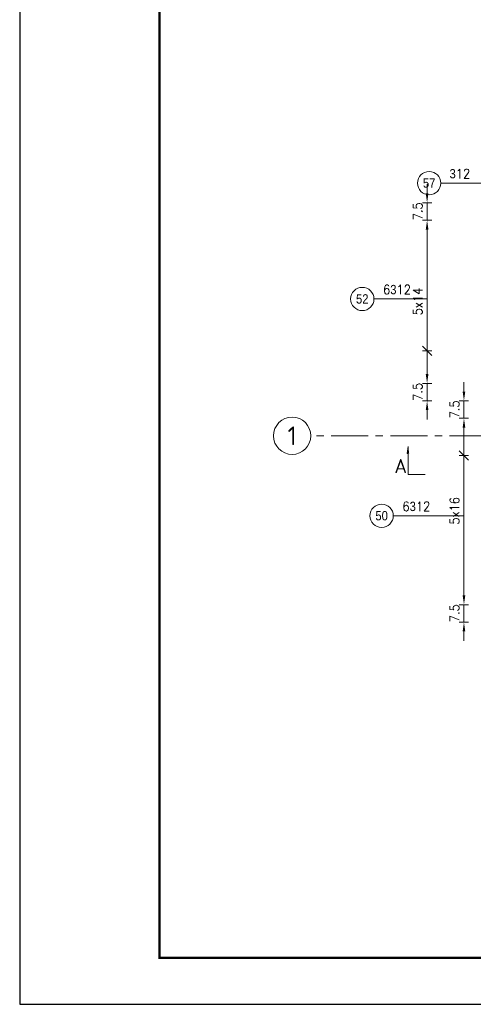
# Model space of a CAD drawing. Extents: x 327147 to 347605, y -113989 to -104075.
# Tile 1 of 16: x 327267 to 329213, y -113989 to -109763. Entities that reach past the tile are written whole.
import ezdxf

# ---------------------------------------------------------------- set-up
doc = ezdxf.new("R2010")
doc.units = 0
doc.header["$LTSCALE"] = 5
doc.header["$MEASUREMENT"] = 0
doc.linetypes.add('CENTER', pattern=[50.8, 31.75, -6.35, 6.35, -6.35])
doc.layers.add('_FORMATKA', color=8, linetype='Continuous', lineweight=15, plot=False)
for name, color, linetype, lineweight in [('_RAMKA', 7, 'Continuous', 35), ('AutoCAD_Structural_Detailing_opis rozkładu', 7, 'Continuous', 13), ('AutoCAD_Structural_Detailing_symbole graficzne', 7, 'Continuous', 13), ('PS_DIM', 4, 'Continuous', 13)]:
    doc.layers.add(name, color=color, linetype=linetype, lineweight=lineweight)
doc.styles.add('marta_B', font='isocpeur.ttf')
doc.styles.add('r-gil', font='GIL_____.TTF', dxfattribs={"width": 0.9})
doc.styles.add('r-simplex', font='simplex.shx', dxfattribs={"width": 0.9})

# ---------------------------------------------------------------- blocks, each defined once
blk = doc.blocks.new('*U16')
at = {"layer": '_FORMATKA', "lineweight": -3}
blk.add_lwpolyline([(-800, 0), (0, 0), (0, 420), (-800, 420)], close=True, dxfattribs=at)
at = {"layer": '_RAMKA', "lineweight": -3, "const_width": 0.5}
blk.add_lwpolyline([(-770, 10), (-10, 10), (-10, 410), (-770, 410)], close=True, dxfattribs=at)

msp = doc.modelspace()

# ---------------------------------------------------------------- hatches: boundary and pattern name
at = {"layer": 'AutoCAD_Structural_Detailing_opis rozkładu'}
for points in [[(329015.03, -110548.61), (329020.73, -110508.61), (329009.33, -110508.61)], [(329015.03, -110623.61), (329009.33, -110663.61), (329020.73, -110663.61)], [(329015.03, -111323.61), (329020.73, -111283.61), (329009.33, -111283.61)], [(329015.03, -111398.61), (329009.33, -111438.61), (329020.73, -111438.61)], [(329173.2, -111398.61), (329178.9, -111358.61), (329167.49, -111358.61)], [(329173.2, -111473.61), (329167.49, -111513.61), (329178.9, -111513.61)], [(329173.2, -112273.61), (329178.9, -112233.61), (329167.49, -112233.61)], [(329173.2, -112348.61), (329167.49, -112388.61), (329178.9, -112388.61)]]:
    msp.add_hatch(color=8, dxfattribs=at).paths.add_polyline_path(points, flags=0)
at = {"layer": 'AutoCAD_Structural_Detailing_symbole graficzne', "linetype": 'Continuous', "lineweight": 0}
msp.add_hatch(color=7, dxfattribs=at).paths.add_polyline_path([(328934.15, -111594.59), (328934.15, -111624.59), (328938.43, -111624.59)], flags=0)

# ---------------------------------------------------------------- linework, layer by layer
at = {"layer": 'AutoCAD_Structural_Detailing_opis rozkładu', "color": 8}
for p, q in [((329015.03, -110468.61), (329015.03, -110508.61)), ((329266.24, -110464.1), (329073.83, -110464.1)), ((329035.03, -110548.61), (328995.03, -110548.61)), ((329015.03, -110623.61), (329015.03, -110548.61)), ((328995.03, -110623.61), (329035.03, -110623.61)), ((329015.03, -110763.61), (329015.03, -110663.61)), ((329015.03, -110903.61), (329015.03, -110763.61)), ((329015.03, -110973.61), (329015.03, -110903.61)), ((328786.94, -110961.49), (329015.03, -110961.49)), ((329015.03, -110973.61), (329015.03, -111043.61)), ((329015.03, -111043.61), (329015.03, -111183.61)), ((328995.03, -111183.61), (329035.03, -111183.61)), ((329015.03, -111183.61), (329015.03, -111283.61)), ((328995.03, -111323.61), (329035.03, -111323.61)), ((329015.03, -111323.61), (329015.03, -111398.61)), ((329173.2, -111318.61), (329173.2, -111358.61)), ((329035.03, -111398.61), (328995.03, -111398.61)), ((329193.2, -111398.61), (329153.2, -111398.61)), ((329173.2, -111473.61), (329173.2, -111398.61)), ((329015.03, -111478.61), (329015.03, -111438.61)), ((329153.2, -111473.61), (329193.2, -111473.61)), ((329173.2, -111633.61), (329173.2, -111513.61)), ((329153.2, -111633.61), (329193.2, -111633.61)), ((329173.2, -111793.61), (329173.2, -111633.61)), ((329173.2, -111873.61), (329173.2, -111793.61)), ((328870.08, -111892), (329173.2, -111892)), ((329173.2, -111873.61), (329173.2, -111953.61)), ((329173.2, -111953.61), (329173.2, -112113.61)), ((329173.2, -112113.61), (329173.2, -112233.61)), ((329153.2, -112273.61), (329193.2, -112273.61)), ((329173.2, -112273.61), (329173.2, -112348.61)), ((329193.2, -112348.61), (329153.2, -112348.61)), ((329173.2, -112428.61), (329173.2, -112388.61))]:
    msp.add_line(p, q, dxfattribs=at)
at = {"layer": 'AutoCAD_Structural_Detailing_opis rozkładu', "color": 8, "lineweight": -2}
for p, q in [((328995.03, -111163.61), (329035.03, -111203.61)), ((329193.2, -111653.61), (329153.2, -111613.61))]:
    msp.add_line(p, q, dxfattribs=at)
at = {"layer": 'AutoCAD_Structural_Detailing_opis rozkładu', "color": 8, "lineweight": 18}
for centre in [(329023.83, -110464.1), (328736.94, -110961.49), (328820.08, -111892)]:
    msp.add_circle(centre, 50, dxfattribs=at)
at = {"layer": 'AutoCAD_Structural_Detailing_symbole graficzne', "color": 5, "linetype": 'CENTER'}
msp.add_line((331810.33, -111548.61), (328516.1, -111548.61), dxfattribs=at)
at = {"layer": 'AutoCAD_Structural_Detailing_symbole graficzne', "color": 7, "linetype": 'Continuous', "lineweight": 0}
for p, q in [((328934.15, -111594.59), (328929.87, -111624.59)), ((328934.15, -111594.59), (328934.15, -111714.59)), ((328934.15, -111624.59), (328929.87, -111624.59)), ((328934.15, -111714.59), (329006.15, -111714.59))]:
    msp.add_line(p, q, dxfattribs=at)
at = {"layer": 'AutoCAD_Structural_Detailing_symbole graficzne', "color": 1, "linetype": 'Continuous', "lineweight": 18}
msp.add_circle((328436.1, -111548.61), 80, dxfattribs=at)

# ---------------------------------------------------------------- block references
at = {"layer": 'PS_DIM', "xscale": 20, "yscale": 20, "zscale": 20}
msp.add_blockref('*U16', (343267.28, -113988.82), dxfattribs=at)

# ---------------------------------------------------------------- texts
at = {"layer": 'AutoCAD_Structural_Detailing_opis rozkładu', "color": 3, "char_height": 40, "attachment_point": 5}
for s, insert, style in [('\\Fdiam;3\\Fsimplex.shx;12 ', (329155.54, -110424.1), 'r-simplex'), ('57', (329023.83, -110464.1), 'r-gil')]:
    msp.add_mtext(s, dxfattribs=dict(at, insert=insert, style=style))
at = {"layer": 'AutoCAD_Structural_Detailing_opis rozkładu', "color": 3, "char_height": 40}
for s, insert, attachment_point, rotation, style in [('7.5', (328995.03, -110623.83), 7, 90, 'r-simplex'), ('6\\Fdiam;3\\Fsimplex.shx;12 ', (328885.79, -110921.49), 5, 360, 'r-simplex'), ('5x14', (328995.03, -111031.9), 7, 90, 'r-simplex'), ('52', (328736.94, -110961.49), 5, 360, 'r-gil'), ('7.5', (328995.03, -111398.83), 7, 90, 'r-simplex'), ('7.5', (329153.2, -111473.83), 7, 90, 'r-simplex'), ('5x16', (329153.2, -111930.18), 7, 90, 'r-simplex'), ('6\\Fdiam;3\\Fsimplex.shx;12 ', (328968.94, -111852), 5, 360, 'r-simplex'), ('50', (328820.08, -111892), 5, 360, 'r-gil'), ('7.5', (329153.2, -112348.83), 7, 90, 'r-simplex')]:
    msp.add_mtext(s, dxfattribs=dict(at, insert=insert, attachment_point=attachment_point, rotation=rotation, style=style))
at = {"layer": 'AutoCAD_Structural_Detailing_symbole graficzne', "color": 2, "attachment_point": 5, "style": 'marta_B'}
for s, insert, char_height in [('1', (328436.1, -111548.61), 80), ('A', (328901.75, -111678.59), 60)]:
    msp.add_mtext(s, dxfattribs=dict(at, insert=insert, char_height=char_height))

doc.saveas('drawing.dxf')
